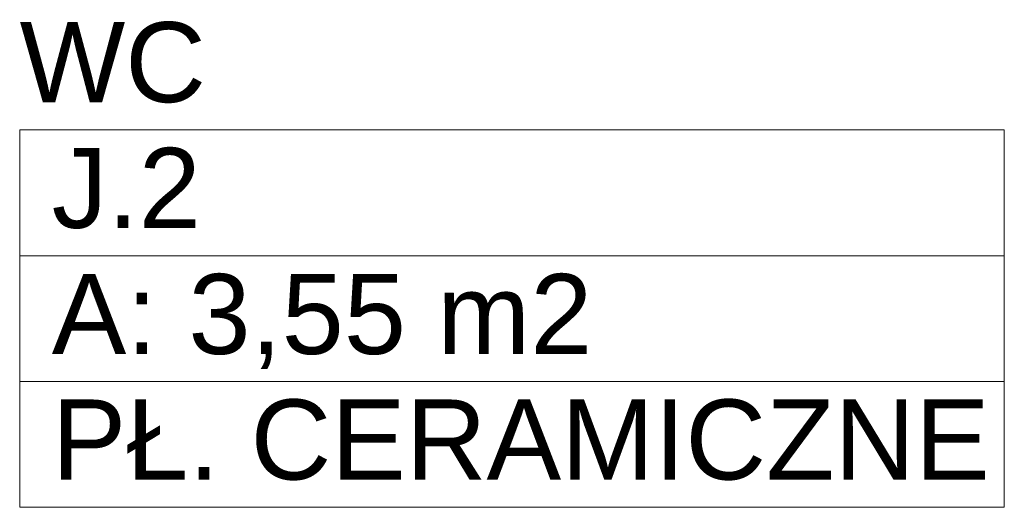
# Model space of a CAD drawing. Header units: millimetres. Extents: x 12683 to 90307, y 30842 to 62253.
# Tile 2 of 152: x 13596 to 13750, y 36765 to 36841. Entities that reach past the tile are written whole.
import ezdxf
from ezdxf.enums import TextEntityAlignment as Align

# ---------------------------------------------------------------- set-up
doc = ezdxf.new("R2010")
doc.units = ezdxf.units.MM
doc.header["$LTSCALE"] = 0.6
doc.layers.add('zzz_podklady_opisy', color=252, linetype='Continuous', lineweight=15)
doc.layers.add('zzzz_mapa', color=252, linetype='Continuous', lineweight=15)
doc.styles.add('GENERATED_STYLE_1', font='ARIAL.TTF')

# ---------------------------------------------------------------- blocks, each defined once
blk = doc.blocks.new('WC_J.2_169_2', base_point=(197472.7, -86789.5))
at = {"layer": 'zzzz_mapa', "linetype": 'Continuous'}
for p, q in [((196703.9, -86593), (198241.6, -86593)), ((196703.9, -86789.5), (196703.9, -86593)), ((198241.6, -86593), (198241.6, -86789.5)), ((198241.6, -86789.5), (196703.9, -86789.5)), ((196703.9, -86789.5), (198241.6, -86789.5)), ((196703.9, -86985.9), (196703.9, -86789.5)), ((198241.6, -86789.5), (198241.6, -86985.9)), ((198241.6, -86985.9), (196703.9, -86985.9)), ((196703.9, -86985.9), (198241.6, -86985.9)), ((196703.9, -87182.3), (196703.9, -86985.9)), ((198241.6, -86985.9), (198241.6, -87182.3)), ((198241.6, -87182.3), (196703.9, -87182.3))]:
    blk.add_line(p, q, dxfattribs=at)
at = {"linetype": 'Continuous', "flags": 1}
for tag in ['ROOM_AREA', 'ROOM_PERIM', 'ROOM_WALLS_SURF', 'ROOM_DOORS_SURF', 'ROOM_WINDS_SURF', 'ROOM_BASELEV', 'ROOM_HEIGHT', 'ROOM_NET_AREA', 'ROOM_REDUCED_AREA', 'ROOM_CALC_AREA', 'ROOM_VOLUME']:
    blk.add_attdef(tag, text='', height=2000, dxfattribs=at).set_placement((197472.7, -87822.6), align=Align.BOTTOM_LEFT)
at = {"layer": 'zzzz_mapa', "linetype": 'Continuous', "insert": (196753.9, -86818), "char_height": 125, "attachment_point": 1, "style": 'GENERATED_STYLE_1'}
blk.add_mtext('{A: 3,55 m2}', dxfattribs=at)
at = {"layer": 'zzzz_mapa', "style": 'GENERATED_STYLE_1'}
for tag, p in [('ROOM_NAME', (196703.9, -86587.1)), ('ROOM_NUMBER', (196753.9, -86783.6)), ('basec', (196753.9, -87176.4))]:
    blk.add_attdef(tag, text='', height=125, dxfattribs=at).set_placement(p, align=Align.BOTTOM_LEFT)

msp = doc.modelspace()

# ---------------------------------------------------------------- block references
at = {"layer": 'zzz_podklady_opisy'}
ref = msp.add_blockref('WC_J.2_169_2', (13673.2, 36804.3), dxfattribs=dict(at, xscale=0.1, yscale=0.1, zscale=0.1))
ref.add_attrib('ROOM_NAME', 'WC', dxfattribs={"layer": 'zzzz_mapa', "color": 5, "linetype": 'Continuous', "height": 12.5, "style": 'GENERATED_STYLE_1'}).set_placement((13596.31, 36824.53), align=Align.BOTTOM_LEFT)
ref.add_attrib('ROOM_NUMBER', 'J.2', dxfattribs={"layer": 'zzzz_mapa', "color": 5, "linetype": 'Continuous', "height": 12.5, "style": 'GENERATED_STYLE_1'}).set_placement((13601.31, 36804.89), align=Align.BOTTOM_LEFT)
ref.add_attrib('basec', 'PŁ. CERAMICZNE', dxfattribs={"layer": 'zzzz_mapa', "color": 5, "linetype": 'Continuous', "height": 12.5, "style": 'GENERATED_STYLE_1'}).set_placement((13601.31, 36765.6), align=Align.BOTTOM_LEFT)

doc.saveas('drawing.dxf')
